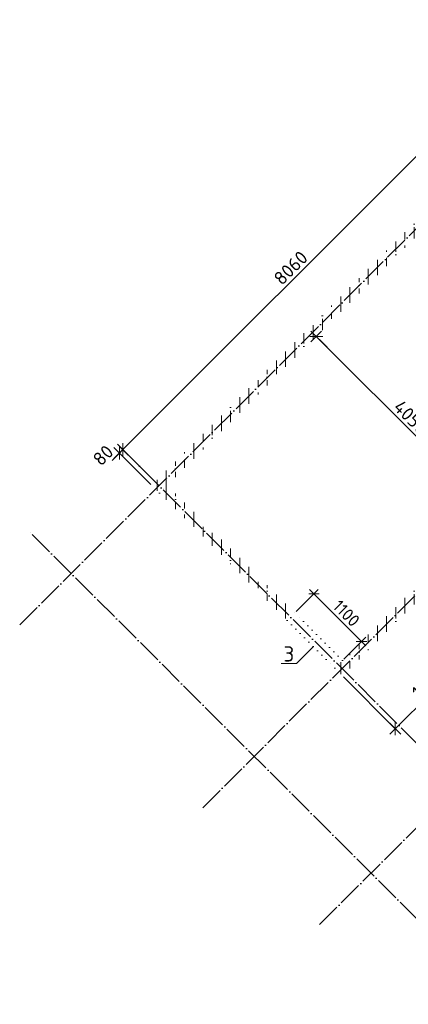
# Model space of a CAD drawing. Header units: millimetres. Extents: x 5270 to 109257, y 6192 to 41948.
# Tile 1 of 9: x 7355 to 13705, y 6192 to 22295. Entities that reach past the tile are written whole.
import ezdxf

# ---------------------------------------------------------------- set-up
doc = ezdxf.new("R2010")
doc.units = ezdxf.units.MM
doc.header["$PDMODE"] = 65
for name, pattern in [('______11', [500, 400, -50, 0, -50]), ('______5', [1100, 800, -100, 100, -100]), ('______9', [100, 0, -100])]:
    doc.linetypes.add(name, pattern=pattern)
for name, color, linetype, lineweight in [('Standard', 7, 'Continuous', 25), ('Размерная линия_ общее', 7, 'Continuous', 13), ('Размерная линия_ общее_1', 7, 'Continuous', 13), ('Стена_ общее', 7, 'Continuous', 35)]:
    doc.layers.add(name, color=color, linetype=linetype, lineweight=lineweight)
doc.layers.add('Осевая линия_ общее', color=7, linetype='______5', lineweight=13, true_color=0xa0a0a0)
doc.styles.add('ISOCPEUR', font='ISOCPEUR')
doc.dimstyles.new('DIMSTYLE_3', dxfattribs={"dimtxt": 220, "dimasz": 250, "dimexe": 0, "dimexo": 0, "dimgap": 110, "dimtad": 2, "dimdec": 0, "dimrnd": 5, "dimzin": 12, "dimdsep": 46, "dimtxsty": 'ISOCPEUR', "dimblk1": 'ALL_ML_STRICH', "dimblk2": 'ALL_ML_STRICH', "dimsah": 1, "dimcen": 0, "dimclrd": 7, "dimclre": 256, "dimclrt": 7, "dimadec": 0, "dimazin": 0, "dimtfac": 1, "dimtdec": 0, "dimtix": 1, "dimtmove": 2, "dimatfit": 3, "dimfxl": 0, "dimtvp": 1.2, "dimtzin": 0, "dimlwd": 0, "dimlwe": -3, "dimarcsym": 0})
doc.dimstyles.new('DIMSTYLE_5', dxfattribs={"dimtxt": 220, "dimasz": 250, "dimexe": 0, "dimexo": 0, "dimgap": 110, "dimtad": 2, "dimdec": 0, "dimrnd": 5, "dimzin": 12, "dimdsep": 46, "dimtxsty": 'ISOCPEUR', "dimblk1": 'ALL_ML_STRICH', "dimblk2": 'ALL_ML_STRICH', "dimsah": 1, "dimcen": 0, "dimclrd": 7, "dimclre": 256, "dimclrt": 7, "dimadec": 0, "dimazin": 0, "dimtfac": 1, "dimtdec": 0, "dimtix": 1, "dimtmove": 2, "dimatfit": 3, "dimfxl": 0, "dimtzin": 0, "dimlwd": 0, "dimlwe": -3, "dimarcsym": 0})
doc.dimstyles.new('DIMSTYLE_8', dxfattribs={"dimtxt": 200, "dimasz": 200, "dimexe": 0, "dimexo": 0, "dimgap": 100, "dimtad": 2, "dimdec": 0, "dimrnd": 5, "dimzin": 12, "dimdsep": 46, "dimtxsty": 'ISOCPEUR', "dimblk1": 'ALL_ML_STRICH', "dimblk2": 'ALL_ML_STRICH', "dimsah": 1, "dimcen": 0, "dimclrd": 7, "dimclre": 256, "dimclrt": 7, "dimadec": 0, "dimazin": 0, "dimtfac": 1, "dimtdec": 0, "dimtix": 1, "dimtmove": 2, "dimatfit": 3, "dimfxl": 0, "dimtzin": 0, "dimlwd": 0, "dimlwe": -3, "dimarcsym": 0})
pattern_1 = [(90, (0, 0), (-300, 2e-14), [400, -50, 0, -50]), (90, (-150, 2e-14), (-300, 2e-14), [800, -100, 100, -100])]

# ---------------------------------------------------------------- blocks, each defined once
blk = doc.blocks.new('ALL_ML_STRICH')
at = {"color": 0, "linetype": 'ByBlock', "lineweight": -2}
for p, q in [((-1, 0), (0.5, 0)), ((-0.3, -0.3), (0.3, 0.3)), ((0, -0.5), (0, 0.5))]:
    blk.add_line(p, q, dxfattribs=at)
blk = doc.blocks.new('*D18')
at = {"layer": 'DEFPOINTS', "color": 7, "linetype": 'Continuous', "lineweight": 13, "transparency": 33554687}
for p in [(12190, 17105), (15054, 14241), (15064, 14251)]:
    blk.add_point(p, dxfattribs=at)
at = {"layer": 'Размерная линия_ общее', "color": 253, "linetype": 'Continuous', "lineweight": -2, "true_color": 0xa0a0a0, "transparency": 33554687}
for p, q in [((12200, 17115), (12200, 17115)), ((15064, 14251), (15064, 14251))]:
    blk.add_line(p, q, dxfattribs=at)
at = {"layer": 'Размерная линия_ общее', "color": 7, "linetype": 'Continuous', "lineweight": -2, "transparency": 33554687}
blk.add_line((15064, 14251), (12200, 17115), dxfattribs=at)
at = {"layer": 'Размерная линия_ общее', "color": 7, "linetype": 'Continuous', "lineweight": 13, "transparency": 33554687, "xscale": 250, "yscale": 250, "zscale": 250}
for p, rotation in [((12200, 17115), 134.9999999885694), ((15064, 14251), 314.9999999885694)]:
    blk.add_blockref('ALL_ML_STRICH', p, dxfattribs=dict(at, rotation=rotation))
at = {"layer": 'Размерная линия_ общее', "color": 7, "linetype": 'Continuous', "lineweight": 13, "transparency": 33554687, "insert": (13745, 15796), "char_height": 220, "width": 880, "attachment_point": 5, "rotation": 315, "style": 'ISOCPEUR'}
blk.add_mtext('\\A1;{4050}', dxfattribs=at)
blk = doc.blocks.new('СЛОЖНЫЙ_ОБЪЕКТ_0')
at = {"layer": 'Осевая линия_ общее', "color": 253, "linetype": '______11', "lineweight": -3, "true_color": 0xa0a0a0, "transparency": 33554687}
for p, q in [((7355, 12397), (16674, 21716)), ((21695, 14009), (14624, 21080)), ((10346, 9406), (19665, 18725)), ((12255, 7496), (21574, 16816)), ((15995, 8310), (8924, 15381)), ((14560, 6874), (7489, 13945))]:
    blk.add_line(p, q, dxfattribs=at)
at = {"layer": 'Осевая линия_ общее', "color": 7, "linetype": 'Continuous', "lineweight": 25, "transparency": 33554687}
for centre, radius in [((16975, 21989), 306), ((19961, 18993), 299), ((21870, 17084), 299), ((21943, 13763), 359), ((16329, 7979), 370), ((14886, 6551), 359)]:
    blk.add_circle(centre, radius, dxfattribs=at)
at = {"layer": 'Осевая линия_ общее', "color": 7, "linetype": 'Continuous', "lineweight": 25, "transparency": 33554687, "char_height": 300, "attachment_point": 7, "rotation": 45, "style": 'ISOCPEUR'}
for s, insert, width in [('\\W0.82;А', (16972, 21802), 392.65), ('\\W0.80;Б', (19968, 18816), 359.83), ('\\W0.80;В', (21878, 16907), 359.83), ('\\W0.79;1.5', (21876, 13512), 568.07), ('\\W0.80;1.4', (16251, 7717), 599.72), ('\\W0.79;1.3', (14819, 6300), 568.07)]:
    blk.add_mtext(s, dxfattribs=dict(at, insert=insert, width=width))
blk = doc.blocks.new('*D45')
at = {"layer": 'DEFPOINTS', "color": 7, "linetype": 'Continuous', "lineweight": 13, "transparency": 33554687}
for p in [(13867, 12800), (12630, 11562), (13493, 10699)]:
    blk.add_point(p, dxfattribs=at)
at = {"layer": 'Размерная линия_ общее', "color": 253, "linetype": 'Continuous', "lineweight": -2, "true_color": 0xa0a0a0, "transparency": 33554687}
for p, q in [((13881, 12786), (14730, 11937)), ((12644, 11548), (13493, 10699))]:
    blk.add_line(p, q, dxfattribs=at)
at = {"layer": 'Размерная линия_ общее', "color": 7, "linetype": 'Continuous', "lineweight": -2, "transparency": 33554687}
blk.add_line((13493, 10699), (14730, 11937), dxfattribs=at)
at = {"layer": 'Размерная линия_ общее', "color": 7, "linetype": 'Continuous', "lineweight": 13, "transparency": 33554687, "xscale": 250, "yscale": 250, "zscale": 250}
for p, rotation in [((14730, 11937), 44.99999999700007), ((13493, 10699), 224.999999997)]:
    blk.add_blockref('ALL_ML_STRICH', p, dxfattribs=dict(at, rotation=rotation))
at = {"layer": 'Размерная линия_ общее', "color": 7, "linetype": 'Continuous', "lineweight": 13, "transparency": 33554687, "insert": (14021, 11454), "char_height": 220, "width": 880, "attachment_point": 5, "rotation": 45, "style": 'ISOCPEUR'}
blk.add_mtext('\\A1;{1750}', dxfattribs=at)
blk = doc.blocks.new('*D54')
at = {"layer": 'DEFPOINTS', "color": 7, "linetype": 'Continuous', "lineweight": 13, "transparency": 33554687}
for p in [(8983, 15208), (9511, 14681), (9568, 14737)]:
    blk.add_point(p, dxfattribs=at)
at = {"layer": 'Размерная линия_ общее', "color": 7, "linetype": 'Continuous', "lineweight": -2, "transparency": 33554687}
blk.add_line((8983, 15208), (9040, 15265), dxfattribs=at)
at = {"layer": 'Размерная линия_ общее', "color": 253, "linetype": 'Continuous', "lineweight": -2, "true_color": 0xa0a0a0, "transparency": 33554687}
for p, q in [((9497, 14695), (8983, 15208)), ((9554, 14751), (9040, 15265))]:
    blk.add_line(p, q, dxfattribs=at)
at = {"layer": 'Размерная линия_ общее', "color": 7, "linetype": 'Continuous', "lineweight": 13, "transparency": 33554687, "xscale": 250, "yscale": 250, "zscale": 250}
for p, rotation in [((8983, 15208), 224.9999999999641), ((9040, 15265), 44.99999999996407)]:
    blk.add_blockref('ALL_ML_STRICH', p, dxfattribs=dict(at, rotation=rotation))
at = {"layer": 'Размерная линия_ общее', "color": 7, "linetype": 'Continuous', "lineweight": 13, "transparency": 33554687, "insert": (8718, 15170), "char_height": 220, "width": 440, "attachment_point": 5, "rotation": 45, "style": 'ISOCPEUR'}
blk.add_mtext('\\A1;{80}', dxfattribs=at)
blk = doc.blocks.new('*D55')
at = {"layer": 'DEFPOINTS', "color": 7, "linetype": 'Continuous', "lineweight": 13, "transparency": 33554687}
for p in [(15267, 20436), (9040, 15265), (9568, 14737)]:
    blk.add_point(p, dxfattribs=at)
at = {"layer": 'Размерная линия_ общее', "color": 7, "linetype": 'Continuous', "lineweight": -2, "transparency": 33554687}
blk.add_line((9040, 15265), (14739, 20964), dxfattribs=at)
at = {"layer": 'Размерная линия_ общее', "color": 253, "linetype": 'Continuous', "lineweight": -2, "true_color": 0xa0a0a0, "transparency": 33554687}
for p, q in [((15253, 20451), (14739, 20964)), ((9554, 14751), (9040, 15265))]:
    blk.add_line(p, q, dxfattribs=at)
at = {"layer": 'Размерная линия_ общее', "color": 7, "linetype": 'Continuous', "lineweight": 13, "transparency": 33554687, "xscale": 250, "yscale": 250, "zscale": 250}
for p, rotation in [((14739, 20964), 44.99999999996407), ((9040, 15265), 224.9999999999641)]:
    blk.add_blockref('ALL_ML_STRICH', p, dxfattribs=dict(at, rotation=rotation))
at = {"layer": 'Размерная линия_ общее', "color": 7, "linetype": 'Continuous', "lineweight": 13, "transparency": 33554687, "insert": (11784, 18236), "char_height": 220, "width": 880, "attachment_point": 5, "rotation": 45, "style": 'ISOCPEUR'}
blk.add_mtext('\\A1;{8060}', dxfattribs=at)
blk = doc.blocks.new('*D57')
at = {"layer": 'DEFPOINTS', "color": 7, "linetype": 'Continuous', "lineweight": 13, "transparency": 33554687}
for p in [(12162, 12905), (11852, 12595), (12630, 11817)]:
    blk.add_point(p, dxfattribs=at)
at = {"layer": 'Размерная линия_ общее_1', "color": 253, "linetype": 'Continuous', "lineweight": -2, "true_color": 0xa0a0a0, "transparency": 33554687}
for p, q in [((11873, 12616), (12162, 12905)), ((12651, 11838), (12940, 12127))]:
    blk.add_line(p, q, dxfattribs=at)
at = {"layer": 'Размерная линия_ общее_1', "color": 7, "linetype": 'Continuous', "lineweight": -2, "transparency": 33554687}
blk.add_line((12162, 12905), (12940, 12127), dxfattribs=at)
at = {"layer": 'Размерная линия_ общее_1', "color": 7, "linetype": 'Continuous', "lineweight": 13, "transparency": 33554687, "xscale": 200, "yscale": 200, "zscale": 200}
for p, rotation in [((12162, 12905), 134.9999998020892), ((12940, 12127), 314.9999998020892)]:
    blk.add_blockref('ALL_ML_STRICH', p, dxfattribs=dict(at, rotation=rotation))
at = {"layer": 'Размерная линия_ общее_1', "color": 7, "linetype": 'Continuous', "lineweight": 13, "transparency": 33554687, "insert": (12693, 12587), "char_height": 200, "width": 800, "attachment_point": 5, "rotation": 315, "style": 'ISOCPEUR'}
blk.add_mtext('\\A1;{1100}', dxfattribs=at)

msp = doc.modelspace()

# ---------------------------------------------------------------- hatches: boundary and pattern name
at = {"layer": 'Стена_ общее', "linetype": 'Continuous', "lineweight": 18, "transparency": 33554687}
h = msp.add_hatch(dxfattribs=at)
h.set_pattern_fill('__________541', scale=100, style=0, pattern_type=2)
h.set_pattern_definition(pattern_1)
h.paths.add_polyline_path([(15691.3, 20860.7), (9511.2, 14680.6), (9638.5, 14553.3), (15818.6, 20733.4)], flags=0)
h = msp.add_hatch(dxfattribs=at)
h.set_pattern_fill('__________541', scale=100, style=0, pattern_type=2)
h.set_pattern_definition(pattern_1)
h.paths.add_polyline_path([(12629.6, 11562.2), (16854.5, 15787.2), (16727.3, 15914.5), (12502.3, 11689.5)], flags=0)
h = msp.add_hatch(dxfattribs=at)
h.set_pattern_fill('__________541', scale=100, style=0, pattern_type=2)
h.set_pattern_definition(pattern_1)
h.paths.add_polyline_path([(9638.5, 14553.3), (11172.9, 13018.9), (11300.2, 13146.2), (9765.8, 14680.6)], flags=0)
h = msp.add_hatch(dxfattribs=at)
h.set_pattern_fill('__________541', scale=100, style=0, pattern_type=2)
h.set_pattern_definition(pattern_1)
h.paths.add_polyline_path([(11851.8, 12594.6), (11300.2, 13146.2), (11172.9, 13018.9), (11724.5, 12467.3)], flags=0)

# ---------------------------------------------------------------- linework, layer by layer
at = {"layer": 'Standard', "color": 7, "linetype": 'Continuous', "lineweight": 13, "transparency": 33554687}
msp.add_lwpolyline([(12151.5, 12040.3), (11875.7, 11764.6), (11625.7, 11764.6)], dxfattribs=at)
at = {"layer": 'Стена_ общее', "color": 7, "linetype": '______9', "lineweight": 13, "transparency": 33554687}
for p, q in [((9638.5, 14553.3), (9765.8, 14680.6)), ((12629.6, 11816.8), (11851.8, 12594.6)), ((12629.6, 11816.8), (11851.8, 12594.6)), ((11724.5, 12467.3), (12502.3, 11689.5)), ((11724.5, 12467.3), (12502.3, 11689.5)), ((12502.3, 11689.5), (12629.6, 11816.8))]:
    msp.add_line(p, q, dxfattribs=at)

# ---------------------------------------------------------------- block references
at = {"layer": 'Осевая линия_ общее', "color": 253, "linetype": '______11', "lineweight": -3, "true_color": 0xa0a0a0, "transparency": 33554687}
msp.add_blockref('СЛОЖНЫЙ_ОБЪЕКТ_0', (0, 0), dxfattribs=at)

# ---------------------------------------------------------------- texts
at = {"layer": 'Standard', "color": 7, "linetype": 'Continuous', "lineweight": 13, "transparency": 33554687, "insert": (11753.8, 11922.4), "char_height": 250, "width": 272.222, "attachment_point": 5, "style": 'ISOCPEUR'}
msp.add_mtext('\\A1;{\\fISOCPEUR|i0|b0;\\H250.000000;\\W1.000000;\\C7;3}\\P', dxfattribs=at)

# ---------------------------------------------------------------- dimensions: what is measured, and where the dimension line sits
at = {"layer": 'Размерная линия_ общее', "color": 7, "linetype": 'Continuous', "lineweight": 13, "transparency": 33554687}
for base, p1, p2, angle, dimstyle, picture, middle in [((14739.3, 20964.2), (9553.7, 14751.3), (15252.9, 20450.6), 45, 'DIMSTYLE_5', '*D55', (11784.3, 18235.5)), ((12200.1, 17114.9), (15063.9, 14251.1), (12200.1, 17114.9), 135, 'DIMSTYLE_5', '*D18', (13745.1, 15796.2)), ((9040, 15264.9), (9497.1, 14694.7), (9553.7, 14751.3), 45, 'DIMSTYLE_3', '*D54', (8718, 15169.8)), ((14730, 11936.7), (12643.7, 11548.1), (13881.1, 12785.5), 45, 'DIMSTYLE_5', '*D45', (14021.5, 11454.5))]:
    dim = msp.add_linear_dim(base=base, p1=p1, p2=p2, angle=angle, dimstyle=dimstyle, override={"dimpost": '<>', "dimclrd": 7, "dimclre": 253, "dimclrt": 7, "dimlwd": 0, "dimlwe": 65533}, dxfattribs=at)
    dim.commit()
    dim.dimension.update_dxf_attribs({"geometry": picture, "text_midpoint": middle, "dimtype": 160})
at = {"layer": 'Размерная линия_ общее_1', "color": 7, "linetype": 'Continuous', "lineweight": 13, "transparency": 33554687}
dim = msp.add_linear_dim(base=(12940.1, 12127.3), p1=(11873, 12615.8), p2=(12650.8, 11838), angle=315, dimstyle='DIMSTYLE_8', override={"dimpost": '<>', "dimclrd": 7, "dimclre": 253, "dimclrt": 7, "dimlwd": 0, "dimlwe": 65533}, dxfattribs=at)
dim.commit()
dim.dimension.update_dxf_attribs({"geometry": '*D57', "text_midpoint": (12692.6, 12586.9), "dimtype": 160})

doc.saveas('drawing.dxf')
